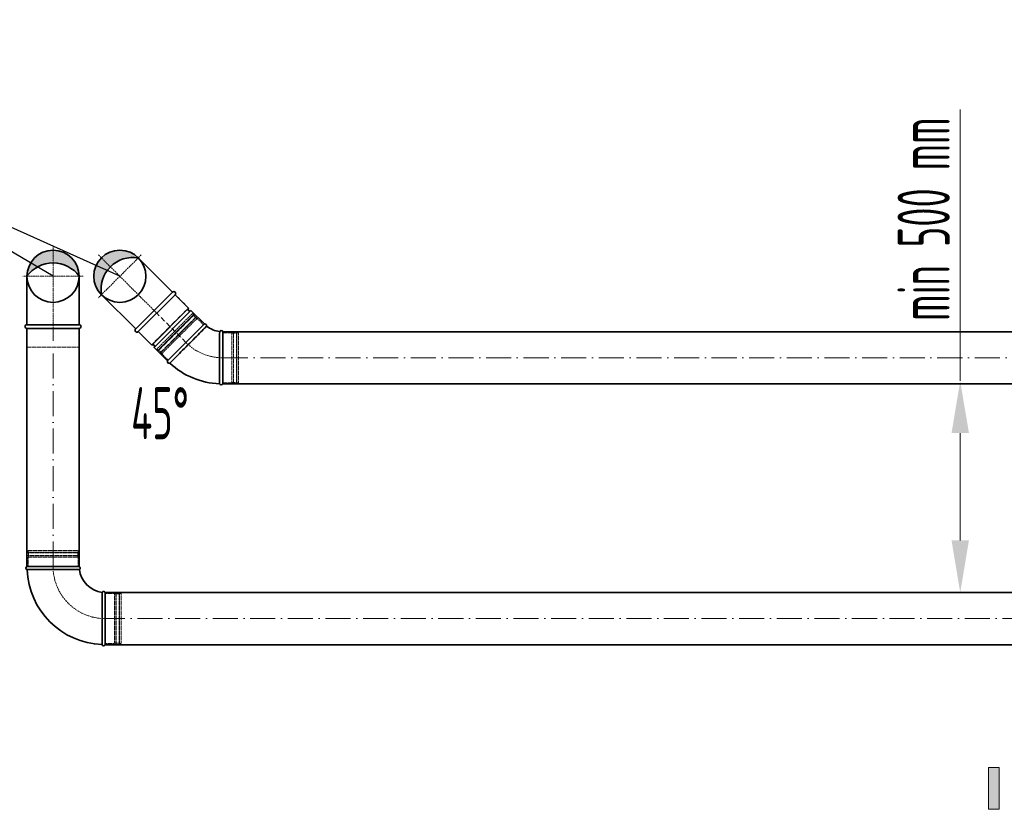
# Model space of a CAD drawing. Header units: millimetres. Extents: x -118717 to 8962, y 22910 to 145283.
# Tile 125 of 193: x 1140 to 3499, y 28813 to 30706. Entities that reach past the tile are written whole.
import ezdxf

# ---------------------------------------------------------------- set-up
doc = ezdxf.new("R2010")
doc.units = ezdxf.units.MM
doc.linetypes.add('ACAD_ISO02W100', pattern=[15, 12, -3])
doc.linetypes.add('ACAD_ISO10W100', pattern=[18, 12, -3, 0, -3])
for name, color, linetype, lineweight in [('UT_KOTY - DIMENZE', 7, 'Continuous', 5), ('VZT_01 SUP (PŘÍVOD) - OBRYS', 5, 'Continuous', 35), ('VZT_02 SUP (PŘÍVOD) - OSA', 5, 'ACAD_ISO10W100', 5), ('VZT_05 ETA (ODVOD) - OBRYS', 6, 'Continuous', 35), ('VZT_06 ETA (ODVOD) - OSA', 6, 'ACAD_ISO10W100', 5), ('VZT_60_KOTY - DIMENZE', 7, 'Continuous', 5), ('VZT_POPIS - OBECNE', 7, 'Continuous', 5)]:
    doc.layers.add(name, color=color, linetype=linetype, lineweight=lineweight)
doc.layers.add('VZT_03 SUP (PŘÍVOD) - NETISK', color=8, linetype='ACAD_ISO02W100', lineweight=5, plot=False)
doc.layers.add('VZT_07 ETA (ODVOD) - NETISK', color=8, linetype='ACAD_ISO02W100', lineweight=5, plot=False)
doc.styles.add('EVORA_125', font='isocp.shx', dxfattribs={"width": 0.6, "height": 125})
doc.styles.add('ISOCP 2.5', font='isocp.shx', dxfattribs={"width": 0.6, "height": 2.5})

msp = doc.modelspace()

# ---------------------------------------------------------------- hatches: boundary and pattern name
at = {"layer": 'VZT_01 SUP (PŘÍVOD) - OBRYS'}
h = msp.add_hatch(color=256, dxfattribs=at)
h.dxf.hatch_style = 1
h.paths.add_polyline_path([(1282.1, 30090.7, 0.242708), (1219.6, 30122.9), (1219.6, 30153.2, -0.414214)])
h.paths.add_polyline_path([(1219.6, 30153.2), (1219.6, 30122.9, 0.242708), (1157.1, 30090.7, -0.414214)])
at = {"layer": 'VZT_05 ETA (ODVOD) - OBRYS'}
h = msp.add_hatch(color=256, dxfattribs=at)
h.dxf.hatch_style = 1
h.paths.add_polyline_path([(1423.8, 30134.8, 0.242708), (1356.8, 30113.4), (1335.4, 30134.8, -0.414214)])
h.paths.add_polyline_path([(1335.4, 30134.8), (1356.8, 30113.4, 0.242708), (1335.4, 30046.5, -0.414214)])
at = {"layer": 'VZT_POPIS - OBECNE'}
h = msp.add_hatch(color=256, dxfattribs=at)
h.dxf.hatch_style = 1
h.paths.add_polyline_path([(3461.1, 28913.4), (3461.1, 28813.4), (3486.1, 28813.4), (3486.1, 28913.4)])

# ---------------------------------------------------------------- linework, layer by layer
at = {"layer": 'UT_KOTY - DIMENZE'}
for p, q in [((3393, 29840), (3393, 30490.2)), ((3393, 29457.9), (3393, 29715))]:
    msp.add_line(p, q, dxfattribs=at)
for points in [[(3372.2, 29715), (3413.9, 29715), (3393, 29840)], [(3372.2, 29457.9), (3413.9, 29457.9), (3393, 29332.9)]]:
    msp.add_solid(points, dxfattribs=at)
at = {"layer": 'VZT_01 SUP (PŘÍVOD) - OBRYS'}
for p, q in [((1157.1, 29395.4), (1282.1, 29395.4)), ((1344.6, 29332.9), (1344.6, 29207.9))]:
    msp.add_line(p, q, dxfattribs=at)
for points in [[(1157.1, 29974.7), (1157.1, 30090.7)], [(1282.1, 29974.7), (1282.1, 30090.7)], [(1282.1, 29974.7), (1157.1, 29974.7)], [(1157.1, 29965.7), (1157.1, 29395.4)], [(1282.1, 29965.7), (1157.1, 29965.7)], [(1282.1, 29965.7), (1282.1, 29395.4)], [(1344.6, 29332.9), (3554.1, 29332.9)], [(1344.6, 29207.9), (3554.1, 29207.9)]]:
    msp.add_lwpolyline(points, dxfattribs=at)
msp.add_circle((1219.6, 30090.7), 62.5, dxfattribs=at)
for centre, radius, start, end in [((1219.6, 30046.2), 76.7, 35.4307, 144.5693), ((1157.1, 29970.2), 4.5, 90, 270), ((1282.1, 29970.2), 4.5, 270, 90), ((1158.8, 29391.6), 4.17, 113.4678, 248.8928), ((1280.5, 29391.6), 4.17, 300.2981, 66.5322), ((1344.6, 29395.4), 187.5, 182.3607, 267.6393), ((1344.6, 29395.4), 62.5, 186.8302, 263.1698), ((1340.8, 29331.3), 4.17, 23.4678, 149.7019), ((1340.8, 29209.6), 4.17, 201.1072, 336.5322)]:
    msp.add_arc(centre, radius, start, end, dxfattribs=at)
for points, knots in [([(1282.6, 29388), (1282.6, 29388), (1282.5, 29388), (1282.2, 29388), (1281.9, 29388), (1280.8, 29388), (1280, 29388), (1276.9, 29388), (1273.8, 29387.9), (1264.8, 29387.9), (1258.7, 29387.9), (1244.6, 29387.8), (1236.7, 29387.8), (1220.5, 29387.8), (1212.3, 29387.8), (1196.4, 29387.7), (1188.9, 29387.7), (1175.8, 29387.7), (1170.2, 29387.7), (1163.2, 29387.7), (1161.1, 29387.7), (1158.1, 29387.7), (1157.3, 29387.7), (1157.3, 29387.7)], [197.067977, 197.067977, 197.067977, 197.067977, 201.792196, 201.792196, 209.190204, 209.190204, 218.040239, 218.040239, 237.760854, 237.760854, 262.206108, 262.206108, 286.831239, 286.831239, 311.323072, 311.323072, 335.946087, 335.946087, 360.704397, 360.704397, 377.088273, 377.088273, 394.105327, 394.105327, 394.105327, 394.105327]), ([(1337.2, 29333.4), (1337.2, 29333.4), (1337.2, 29331.8), (1337.1, 29325.7), (1337.1, 29321.2), (1337.1, 29309.8), (1337, 29303), (1337, 29288), (1337, 29279.9), (1337, 29263.6), (1337, 29255.4), (1336.9, 29240.2), (1336.9, 29233.3), (1336.9, 29221.5), (1336.9, 29216.8), (1336.9, 29210.2), (1336.9, 29208.4), (1336.9, 29208.1), (1336.9, 29208.1), (1336.9, 29208.1)], [0, 0, 0, 0, 24.235852, 24.235852, 48.531845, 48.531845, 73.024415, 73.024415, 97.570898, 97.570898, 122.078339, 122.078339, 146.53579, 146.53579, 170.957495, 170.957495, 195.359468, 195.359468, 197.168246, 197.168246, 197.168246, 197.168246])]:
    msp.add_open_spline(points, degree=3, knots=knots, dxfattribs=at)
at = {"layer": 'VZT_02 SUP (PŘÍVOD) - OSA', "ltscale": 0.3}
for points in [[(1219.6, 30163.2), (1219.6, 30090.7)], [(1219.6, 30090.7), (1147.1, 30090.7)], [(1219.6, 30090.7), (1219.6, 29965.7)], [(1292.1, 30090.7), (1219.6, 30090.7)]]:
    msp.add_lwpolyline(points, dxfattribs=at)
at = {"layer": 'VZT_02 SUP (PŘÍVOD) - OSA', "ltscale": 5}
for points in [[(1219.6, 29395.4), (1219.6, 29965.7)], [(3554.1, 29270.4), (1344.6, 29270.4)]]:
    msp.add_lwpolyline(points, dxfattribs=at)
at = {"layer": 'VZT_02 SUP (PŘÍVOD) - OSA', "ltscale": 0.3}
msp.add_lwpolyline([(1344.6, 29270.4), (1344.6, 29270.4, -0.414214), (1219.6, 29395.4), (1219.6, 29395.4)], format="xyb", dxfattribs=at)
at = {"layer": 'VZT_03 SUP (PŘÍVOD) - NETISK', "ltscale": 0.4}
for p, q in [((1158.6, 29428.9), (1280.6, 29428.9)), ((1158.6, 29428.4), (1158.6, 29428.9)), ((1158.6, 29428.4), (1280.6, 29428.4)), ((1158.6, 29421.4), (1280.6, 29421.4)), ((1158.6, 29420.9), (1158.6, 29421.4)), ((1158.6, 29420.9), (1280.6, 29420.9)), ((1159.6, 29433.4), (1279.6, 29433.4)), ((1159.6, 29429.4), (1159.6, 29433.4)), ((1159.6, 29429.4), (1279.6, 29429.4)), ((1159.6, 29417.4), (1279.6, 29417.4)), ((1159.6, 29395.4), (1159.6, 29417.4)), ((1160.6, 29428.9), (1160.6, 29429.4)), ((1160.6, 29421.4), (1160.6, 29428.4)), ((1160.6, 29417.4), (1160.6, 29420.9)), ((1278.6, 29428.9), (1278.6, 29429.4)), ((1278.6, 29421.4), (1278.6, 29428.4)), ((1278.6, 29417.4), (1278.6, 29420.9)), ((1279.6, 29429.4), (1279.6, 29433.4)), ((1279.6, 29395.4), (1279.6, 29417.4)), ((1280.6, 29428.4), (1280.6, 29428.9)), ((1280.6, 29420.9), (1280.6, 29421.4)), ((1344.6, 29330.4), (1366.6, 29330.4)), ((1366.6, 29330.4), (1366.6, 29210.4)), ((1366.6, 29329.4), (1370.1, 29329.4)), ((1370.1, 29331.4), (1370.1, 29209.4)), ((1370.1, 29331.4), (1370.6, 29331.4)), ((1370.6, 29331.4), (1370.6, 29209.4)), ((1370.6, 29329.4), (1377.6, 29329.4)), ((1377.6, 29331.4), (1377.6, 29209.4)), ((1377.6, 29331.4), (1378.1, 29331.4)), ((1378.1, 29331.4), (1378.1, 29209.4)), ((1378.1, 29329.4), (1378.6, 29329.4)), ((1378.6, 29330.4), (1378.6, 29210.4)), ((1378.6, 29330.4), (1382.6, 29330.4)), ((1382.6, 29330.4), (1382.6, 29210.4)), ((1344.6, 29210.4), (1366.6, 29210.4)), ((1366.6, 29211.4), (1370.1, 29211.4)), ((1370.1, 29209.4), (1370.6, 29209.4)), ((1370.6, 29211.4), (1377.6, 29211.4)), ((1377.6, 29209.4), (1378.1, 29209.4)), ((1378.1, 29211.4), (1378.6, 29211.4)), ((1378.6, 29210.4), (1382.6, 29210.4))]:
    msp.add_line(p, q, dxfattribs=at)
msp.add_lwpolyline([(1282.1, 29965.7), (1282.1, 29920.7), (1157.1, 29920.7), (1157.1, 29965.7)], dxfattribs=at)
at = {"layer": 'VZT_05 ETA (ODVOD) - OBRYS'}
for p, q in [((1512.2, 30046.5), (1423.8, 29958.1)), ((1544.4, 30014.3), (1512.2, 30046.5)), ((1544.4, 30014.3), (1456, 29925.9)), ((1550, 30008.6), (1461.7, 29920.2)), ((1582.2, 29976.5), (1550, 30008.6)), ((1582, 29976.2), (1493.6, 29887.9)), ((1582.2, 29976.5), (1493.8, 29888.1)), ((1456, 29925.9), (1423.8, 29958.1)), ((1626.2, 29832.9), (1626.2, 29957.9)), ((1493.8, 29888.1), (1461.7, 29920.2))]:
    msp.add_line(p, q, dxfattribs=at)
for points in [[(1505.9, 30052.8), (1423.8, 30134.8)], [(1417.5, 29964.4), (1335.4, 30046.5)], [(1505.9, 30052.8), (1417.5, 29964.4)], [(1512.2, 30046.5), (1423.8, 29958.1)], [(4173.2, 29957.9), (1626.2, 29957.9)], [(4173.2, 29832.9), (1626.2, 29832.9)]]:
    msp.add_lwpolyline(points, dxfattribs=at)
msp.add_circle((1379.6, 30090.7), 62.5, dxfattribs=at)
for centre, radius, start, end in [((1411.1, 30059.2), 76.7, 80.4307, 189.5693), ((1509, 30049.6), 4.5, 315, 135), ((1547.2, 30011.5), 4, 135, 315), ((1420.6, 29961.3), 4.5, 135, 315), ((1583.5, 29972.4), 4.17, 345.2981, 111.5322), ((1626.2, 30020.4), 62.5, 231.8302, 263.1698), ((1622.4, 29956.3), 4.17, 23.4678, 149.7019), ((1458.8, 29923.1), 4, 315, 135), ((1497.5, 29886.3), 4.17, 158.4678, 293.8928), ((1626.2, 30020.4), 187.5, 227.3607, 267.6393), ((1622.4, 29834.6), 4.17, 201.1072, 336.5322)]:
    msp.add_arc(centre, radius, start, end, dxfattribs=at)
for points, knots in [([(1499.2, 29882.5), (1499.2, 29882.5), (1500.3, 29883.6), (1504.7, 29888), (1507.9, 29891.2), (1515.9, 29899.3), (1520.7, 29904.1), (1531.3, 29914.6), (1536.9, 29920.3), (1548.4, 29931.8), (1554.1, 29937.5), (1564.7, 29948.2), (1569.6, 29953.2), (1578, 29961.6), (1581.4, 29965), (1586.1, 29969.8), (1587.4, 29971.1), (1587.6, 29971.3), (1587.6, 29971.3), (1587.6, 29971.3)], [0, 0, 0, 0, 24.392784, 24.392784, 48.777002, 48.777002, 73.152705, 73.152705, 97.508329, 97.508329, 121.831482, 121.831482, 146.180287, 146.180287, 170.775455, 170.775455, 195.53354, 195.53354, 197.168564, 197.168564, 197.168564, 197.168564]), ([(1618.8, 29958.4), (1618.8, 29958.4), (1618.8, 29958.3), (1618.8, 29958), (1618.8, 29957.7), (1618.8, 29956.6), (1618.7, 29955.9), (1618.7, 29952.7), (1618.7, 29949.6), (1618.7, 29940.6), (1618.6, 29934.5), (1618.6, 29920.4), (1618.6, 29912.5), (1618.5, 29896.3), (1618.5, 29888.1), (1618.5, 29872.2), (1618.5, 29864.7), (1618.5, 29851.6), (1618.5, 29846), (1618.5, 29839), (1618.5, 29836.9), (1618.5, 29833.9), (1618.5, 29833.1), (1618.5, 29833.1)], [197.067977, 197.067977, 197.067977, 197.067977, 201.792196, 201.792196, 209.190204, 209.190204, 218.040239, 218.040239, 237.760854, 237.760854, 262.206108, 262.206108, 286.831239, 286.831239, 311.323072, 311.323072, 335.946087, 335.946087, 360.704397, 360.704397, 377.088273, 377.088273, 394.105327, 394.105327, 394.105327, 394.105327])]:
    msp.add_open_spline(points, degree=3, knots=knots, dxfattribs=at)
at = {"layer": 'VZT_06 ETA (ODVOD) - OSA', "ltscale": 0.3}
for points in [[(1328.4, 30141.9), (1379.6, 30090.7)], [(1430.9, 30141.9), (1379.6, 30090.7)], [(1379.6, 30090.7), (1328.4, 30039.4)], [(1379.6, 30090.7), (1468, 30002.3)]]:
    msp.add_lwpolyline(points, dxfattribs=at)
at = {"layer": 'VZT_06 ETA (ODVOD) - OSA'}
msp.add_lwpolyline([(1538, 29932.3), (1468, 30002.3)], dxfattribs=at)
at = {"layer": 'VZT_06 ETA (ODVOD) - OSA', "ltscale": 0.3}
msp.add_lwpolyline([(1537.8, 29932), (1537.8, 29932, 0.198912), (1626.2, 29895.4, 0.198912)], format="xyb", dxfattribs=at)
at = {"layer": 'VZT_06 ETA (ODVOD) - OSA', "ltscale": 5}
msp.add_lwpolyline([(1626.2, 29895.4), (4173.2, 29895.4)], dxfattribs=at)
at = {"layer": 'VZT_07 ETA (ODVOD) - NETISK', "ltscale": 0.4}
for p, q in [((1553.4, 30001.3), (1468.5, 29916.5)), ((1557.3, 29998.9), (1471, 29912.6)), ((1557.6, 29998.5), (1471.3, 29912.2)), ((1556.2, 29998.5), (1471.3, 29913.7)), ((1562.6, 29993.6), (1476.3, 29907.3)), ((1562.9, 29993.2), (1476.6, 29906.9)), ((1564.7, 29990), (1479.8, 29905.2)), ((1556.2, 29998.5), (1553.4, 30001.3)), ((1555.8, 29997.5), (1555.5, 29997.8)), ((1561.1, 29992.2), (1556.2, 29997.1)), ((1557.6, 29998.5), (1557.3, 29998.9)), ((1564, 29989.3), (1561.5, 29991.8)), ((1562.9, 29993.2), (1562.6, 29993.6)), ((1580.2, 29974.5), (1564.7, 29990)), ((1626.2, 29955.4), (1648.2, 29955.4)), ((1648.2, 29835.4), (1648.2, 29955.4)), ((1648.2, 29954.4), (1651.7, 29954.4)), ((1651.7, 29834.4), (1651.7, 29956.4)), ((1651.7, 29956.4), (1652.2, 29956.4)), ((1652.2, 29834.4), (1652.2, 29956.4)), ((1652.2, 29954.4), (1659.2, 29954.4)), ((1659.2, 29834.4), (1659.2, 29956.4)), ((1659.2, 29956.4), (1659.7, 29956.4)), ((1659.7, 29834.4), (1659.7, 29956.4)), ((1659.7, 29954.4), (1660.2, 29954.4)), ((1660.2, 29835.4), (1660.2, 29955.4)), ((1660.2, 29955.4), (1664.2, 29955.4)), ((1664.2, 29835.4), (1664.2, 29955.4)), ((1471.3, 29913.7), (1468.5, 29916.5)), ((1471.3, 29912.2), (1471, 29912.6)), ((1472.4, 29914), (1472.1, 29914.4)), ((1477.7, 29908.7), (1472.8, 29913.7)), ((1476.6, 29906.9), (1476.3, 29907.3)), ((1480.5, 29905.9), (1478.1, 29908.4)), ((1495.4, 29889.6), (1479.8, 29905.2)), ((1626.2, 29835.4), (1648.2, 29835.4)), ((1648.2, 29836.4), (1651.7, 29836.4)), ((1651.7, 29834.4), (1652.2, 29834.4)), ((1652.2, 29836.4), (1659.2, 29836.4)), ((1659.2, 29834.4), (1659.7, 29834.4)), ((1659.7, 29836.4), (1660.2, 29836.4)), ((1660.2, 29835.4), (1664.2, 29835.4))]:
    msp.add_line(p, q, dxfattribs=at)
msp.add_lwpolyline([(1512.2, 30046.5), (1544, 30014.6), (1455.6, 29926.2), (1423.8, 29958.1)], dxfattribs=at)
at = {"layer": 'VZT_60_KOTY - DIMENZE', "linetype": 'ByBlock', "lineweight": -2}
for points in [[(1219.6, 30090.7), (705.9, 30393.8)], [(1379.6, 30090.7), (705.9, 30393.8)]]:
    msp.add_lwpolyline(points, dxfattribs=at)
at = {"layer": 'VZT_POPIS - OBECNE'}
msp.add_lwpolyline([(3461.1, 28813.4), (3486.1, 28813.4), (3486.1, 28913.4), (3461.1, 28913.4)], close=True, dxfattribs=at)

# ---------------------------------------------------------------- texts
at = {"layer": 'UT_KOTY - DIMENZE', "insert": (3305.5, 30227.6), "char_height": 125, "attachment_point": 5, "rotation": 90, "style": 'ISOCP 2.5'}
msp.add_mtext('min 500 mm', dxfattribs=at)
at = {"layer": 'VZT_60_KOTY - DIMENZE', "style": 'EVORA_125', "width": 0.6}
msp.add_text('45°', height=125, dxfattribs=at).set_placement((1406.6, 29700.2))

doc.saveas('drawing.dxf')
